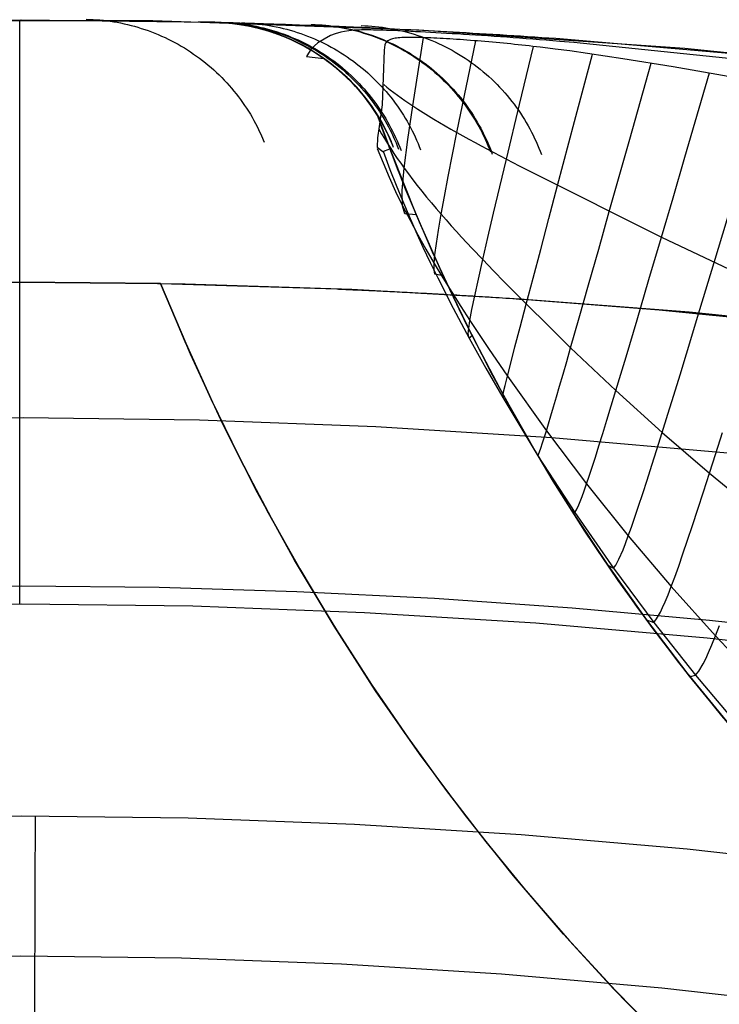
# Model space of a CAD drawing. Header units: millimetres. Extents: x -118 to 118, y -118 to 118.
# Tile 54 of 68: x 0 to 11, y 102 to 118. Entities that reach past the tile are written whole.
import ezdxf

# ---------------------------------------------------------------- set-up
doc = ezdxf.new("R2010")
doc.units = ezdxf.units.MM
doc.header["$MEASUREMENT"] = 0
doc.layers.add('Predefinito', color=5, linetype='Continuous')

msp = doc.modelspace()

# ---------------------------------------------------------------- linework, layer by layer
at = {"layer": 'Predefinito'}
for points in [[(-2.909, 117.464), (0.033, 117.5), (2.974, 117.462)], [(-2.909, 117.464), (0.006, 117.5), (2.92, 117.464)], [(59.917, 101.075), (56.393, 103.083), (52.801, 104.968), (49.146, 106.728), (45.433, 108.361), (41.666, 109.864), (37.849, 111.237), (33.987, 112.477), (30.085, 113.583), (26.146, 114.554), (22.177, 115.388), (18.181, 116.085), (14.163, 116.643), (10.129, 117.063), (6.082, 117.342), (2.028, 117.482), (-2.028, 117.482)], [(0, 108.596), (0, 117.5)], [(5.451, 116.039), (5.4, 116.118), (5.348, 116.195), (5.293, 116.27), (5.236, 116.343), (5.177, 116.415), (5.115, 116.484), (5.052, 116.552), (4.986, 116.617), (4.918, 116.681), (4.848, 116.743), (4.777, 116.802), (4.703, 116.86), (4.627, 116.915), (4.55, 116.967), (4.472, 117.017), (4.392, 117.065), (4.311, 117.11), (4.228, 117.152), (4.144, 117.192), (4.059, 117.229), (3.972, 117.264), (3.885, 117.296), (3.796, 117.326), (3.707, 117.352), (3.617, 117.376), (3.527, 117.397), (3.436, 117.415), (3.344, 117.43), (3.253, 117.442), (3.16, 117.452), (3.067, 117.459), (2.974, 117.462)], [(15.408, 102.363), (14.691, 102.933), (13.992, 103.526), (13.31, 104.14), (12.648, 104.774), (12.005, 105.428), (11.383, 106.1), (10.783, 106.79), (10.204, 107.497), (9.649, 108.219), (9.117, 108.955), (8.61, 109.705), (8.126, 110.467), (7.668, 111.24), (7.235, 112.022), (6.827, 112.813), (6.444, 113.612), (6.088, 114.416), (5.756, 115.226), (5.451, 116.039)], [(21.417, 98.756), (20.473, 99.202), (19.545, 99.681), (18.634, 100.191), (17.741, 100.733), (16.868, 101.305), (16.015, 101.907), (15.183, 102.538), (14.374, 103.198), (13.588, 103.886), (12.826, 104.6), (12.089, 105.34), (11.379, 106.105), (10.695, 106.894), (10.039, 107.707), (9.412, 108.542), (8.814, 109.398), (8.246, 110.274), (7.708, 111.169), (7.202, 112.083), (6.728, 113.013), (6.287, 113.959), (5.878, 114.92), (5.503, 115.895)], [(5.639, 115.53), (5.661, 115.472), (6.04, 114.529), (6.45, 113.599), (6.891, 112.684), (7.363, 111.784), (7.866, 110.9), (8.396, 110.035), (8.958, 109.186), (9.547, 108.357), (10.163, 107.549), (10.807, 106.762), (11.476, 105.997), (12.171, 105.255), (12.89, 104.537), (13.634, 103.844), (14.4, 103.176), (15.188, 102.534), (15.998, 101.92)], [(36.518, 107.465), (33.877, 108.326), (31.23, 109.119), (28.583, 109.842), (25.935, 110.497), (23.291, 111.084), (20.653, 111.605), (18.022, 112.06), (15.401, 112.45), (12.793, 112.777), (10.198, 113.041), (7.62, 113.244), (5.06, 113.387), (2.519, 113.472), (0, 113.5), (-2.519, 113.472)], [(-2.146, 113.48), (0, 113.5), (2.146, 113.48)], [(2.146, 113.48), (0, 113.5), (-2.146, 113.48)], [(0, 111.434), (0, 113.5)], [(2.146, 113.48), (4.83, 113.397)], [(2.146, 113.48), (2.516, 112.597), (2.912, 111.721), (3.336, 110.85), (3.787, 109.987), (4.265, 109.134), (4.769, 108.29), (5.3, 107.458), (5.857, 106.638), (6.439, 105.832), (7.047, 105.041), (7.679, 104.266), (8.334, 103.509), (9.013, 102.769), (9.715, 102.049)], [(20.557, 94.767), (19.485, 95.241), (18.431, 95.751), (17.394, 96.297), (16.377, 96.878), (15.381, 97.494), (14.406, 98.143), (13.454, 98.826), (12.526, 99.541), (11.623, 100.287), (10.746, 101.064), (9.896, 101.87), (9.074, 102.705), (8.282, 103.568), (7.52, 104.457), (6.788, 105.372), (6.088, 106.312), (5.421, 107.275), (4.788, 108.26), (4.188, 109.266), (3.624, 110.293), (3.095, 111.338), (2.602, 112.401), (2.146, 113.48)], [(36.033, 102.324), (33.541, 103.182), (31.033, 103.978), (28.508, 104.711), (25.966, 105.382), (23.408, 105.99), (20.833, 106.536), (18.257, 107.016), (15.671, 107.433), (13.075, 107.786), (10.472, 108.076), (7.864, 108.302), (5.253, 108.464), (2.639, 108.562), (0.023, 108.596), (-2.596, 108.566)]]:
    msp.add_lwpolyline(points, dxfattribs=at)
at = {"layer": 'Predefinito', "extrusion": (0.00313, -7.22812e-05, 0.999995)}
msp.add_lwpolyline([(3.065, 117.461), (3.118, 117.459), (3.17, 117.456), (3.224, 117.453), (3.277, 117.448), (3.331, 117.443), (3.384, 117.436), (3.438, 117.429), (3.492, 117.42), (3.546, 117.41), (3.6, 117.4), (3.654, 117.388), (3.708, 117.376), (3.762, 117.362), (3.816, 117.347), (3.869, 117.331), (3.923, 117.314), (3.976, 117.296), (4.03, 117.278), (4.083, 117.258), (4.135, 117.236), (4.188, 117.214), (4.24, 117.191), (4.291, 117.167), (4.343, 117.142), (4.394, 117.116), (4.444, 117.088), (4.494, 117.06), (4.544, 117.031), (4.593, 117.001), (4.641, 116.97), (4.689, 116.938), (4.736, 116.905), (4.783, 116.871), (4.829, 116.836), (4.874, 116.801), (4.918, 116.764), (4.962, 116.727), (5.005, 116.689), (5.047, 116.65), (5.089, 116.61), (5.129, 116.57), (5.169, 116.529), (5.208, 116.487), (5.246, 116.445), (5.283, 116.402), (5.319, 116.359), (5.355, 116.315), (5.389, 116.27), (5.423, 116.225), (5.455, 116.179), (5.487, 116.133), (5.517, 116.087), (5.547, 116.04), (5.575, 115.993), (5.603, 115.945), (5.63, 115.897), (5.655, 115.849), (5.68, 115.801), (5.704, 115.752), (5.726, 115.703), (5.748, 115.654), (5.769, 115.605), (5.789, 115.556), (5.808, 115.507)], dxfattribs=at)
at = {"layer": 'Predefinito', "extrusion": (-0.014803, 0.000344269, 0.99989)}
msp.add_lwpolyline([(1.014, 117.508), (1.117, 117.504), (1.221, 117.496), (1.274, 117.491), (1.326, 117.485), (1.379, 117.477), (1.431, 117.469), (1.484, 117.46), (1.537, 117.45), (1.589, 117.439), (1.642, 117.427), (1.695, 117.414), (1.747, 117.399), (1.8, 117.384), (1.852, 117.368), (1.904, 117.351), (1.956, 117.333), (2.008, 117.314), (2.06, 117.294), (2.111, 117.273), (2.162, 117.251), (2.213, 117.228), (2.263, 117.204), (2.313, 117.179), (2.362, 117.153), (2.411, 117.126), (2.46, 117.098), (2.508, 117.069), (2.555, 117.039), (2.602, 117.009), (2.649, 116.977), (2.695, 116.945), (2.74, 116.912), (2.785, 116.878), (2.828, 116.843), (2.872, 116.808), (2.914, 116.771), (2.956, 116.734), (2.997, 116.696), (3.037, 116.658), (3.077, 116.619), (3.115, 116.579), (3.153, 116.538), (3.19, 116.497), (3.227, 116.456), (3.262, 116.413), (3.296, 116.371), (3.33, 116.327), (3.363, 116.284), (3.395, 116.24), (3.425, 116.195), (3.455, 116.15), (3.484, 116.105), (3.513, 116.059), (3.54, 116.013), (3.566, 115.966), (3.592, 115.92), (3.616, 115.873), (3.639, 115.826), (3.684, 115.731), (3.724, 115.636)], dxfattribs=at)
at = {"layer": 'Predefinito', "extrusion": (0.015584, -0.000364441, 0.999878)}
msp.add_lwpolyline([(4.448, 117.428), (4.501, 117.426), (4.554, 117.424), (4.607, 117.42), (4.661, 117.415), (4.715, 117.41), (4.769, 117.403), (4.823, 117.396), (4.877, 117.387), (4.932, 117.377), (4.986, 117.367), (5.04, 117.355), (5.095, 117.342), (5.149, 117.328), (5.203, 117.313), (5.257, 117.297), (5.311, 117.28), (5.365, 117.262), (5.418, 117.243), (5.472, 117.222), (5.525, 117.201), (5.577, 117.179), (5.63, 117.155), (5.682, 117.131), (5.733, 117.105), (5.785, 117.078), (5.835, 117.051), (5.886, 117.022), (5.935, 116.993), (5.985, 116.962), (6.033, 116.931), (6.081, 116.898), (6.129, 116.865), (6.175, 116.83), (6.222, 116.795), (6.267, 116.759), (6.312, 116.722), (6.355, 116.685), (6.399, 116.646), (6.441, 116.607), (6.482, 116.567), (6.523, 116.526), (6.563, 116.484), (6.602, 116.442), (6.64, 116.399), (6.677, 116.356), (6.713, 116.312), (6.748, 116.267), (6.783, 116.222), (6.816, 116.176), (6.848, 116.13), (6.88, 116.084), (6.91, 116.037), (6.94, 115.989), (6.968, 115.941), (6.996, 115.893), (7.022, 115.845), (7.048, 115.796), (7.072, 115.747), (7.096, 115.698), (7.118, 115.649), (7.14, 115.6), (7.16, 115.55), (7.18, 115.5), (7.198, 115.451)], dxfattribs=at)
at = {"layer": 'Predefinito', "extrusion": (0.022587, -0.000541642, 0.999745)}
msp.add_lwpolyline([(117.5, -2.388), (117.5, -2.441), (117.498, -2.494), (117.496, -2.547), (117.492, -2.601), (117.488, -2.655), (117.483, -2.709), (117.476, -2.763), (117.469, -2.817), (117.461, -2.871), (117.451, -2.925), (117.441, -2.98), (117.43, -3.034), (117.417, -3.089), (117.403, -3.143), (117.389, -3.197), (117.373, -3.251), (117.356, -3.305), (117.339, -3.359), (117.32, -3.412), (117.3, -3.466), (117.279, -3.519), (117.257, -3.571), (117.234, -3.624), (117.209, -3.676), (117.184, -3.727), (117.158, -3.779), (117.131, -3.829), (117.103, -3.88), (117.074, -3.929), (117.044, -3.979), (117.012, -4.027), (116.98, -4.075), (116.948, -4.123), (116.914, -4.169), (116.879, -4.216), (116.843, -4.261), (116.807, -4.306), (116.77, -4.349), (116.732, -4.393), (116.693, -4.435), (116.653, -4.477), (116.613, -4.517), (116.572, -4.557), (116.531, -4.596), (116.488, -4.634), (116.446, -4.671), (116.402, -4.708), (116.358, -4.743), (116.314, -4.778), (116.269, -4.811), (116.223, -4.844), (116.177, -4.875), (116.131, -4.906), (116.084, -4.936), (116.037, -4.964), (115.989, -4.992), (115.942, -5.019), (115.894, -5.044), (115.846, -5.069), (115.797, -5.093), (115.748, -5.116), (115.7, -5.138), (115.651, -5.158), (115.602, -5.178)], dxfattribs=at)
at = {"layer": 'Predefinito', "extrusion": (0.015141, -0.000372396, 0.999885)}
msp.add_lwpolyline([(4.437, 117.426), (4.489, 117.425), (4.542, 117.422), (4.595, 117.418), (4.648, 117.414), (4.701, 117.408), (4.755, 117.402), (4.808, 117.394), (4.862, 117.386), (4.915, 117.376), (4.969, 117.365), (5.023, 117.354), (5.077, 117.341), (5.13, 117.328), (5.184, 117.313), (5.237, 117.297), (5.291, 117.28), (5.344, 117.262), (5.397, 117.244), (5.449, 117.224), (5.502, 117.203), (5.554, 117.181), (5.606, 117.158), (5.657, 117.134), (5.708, 117.109), (5.759, 117.083), (5.809, 117.056), (5.859, 117.028), (5.908, 116.999), (5.957, 116.969), (6.005, 116.938), (6.053, 116.906), (6.1, 116.873), (6.146, 116.84), (6.192, 116.805), (6.237, 116.77), (6.281, 116.734), (6.325, 116.697), (6.368, 116.659), (6.41, 116.621), (6.451, 116.581), (6.491, 116.541), (6.531, 116.501), (6.57, 116.459), (6.608, 116.417), (6.645, 116.375), (6.681, 116.332), (6.716, 116.288), (6.751, 116.244), (6.784, 116.199), (6.817, 116.154), (6.848, 116.108), (6.879, 116.062), (6.908, 116.015), (6.937, 115.968), (6.965, 115.921), (6.991, 115.873), (7.017, 115.826), (7.042, 115.778), (7.066, 115.729), (7.088, 115.681), (7.11, 115.632), (7.131, 115.583), (7.151, 115.535), (7.17, 115.486)], dxfattribs=at)
at = {"layer": 'Predefinito', "extrusion": (0.00466, -0.000115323, 0.999989)}
msp.add_lwpolyline([(3.376, 117.452), (3.428, 117.451), (3.481, 117.448), (3.533, 117.444), (3.586, 117.44), (3.64, 117.434), (3.693, 117.428), (3.746, 117.42), (3.8, 117.412), (3.853, 117.402), (3.907, 117.392), (3.961, 117.38), (4.014, 117.367), (4.068, 117.354), (4.121, 117.339), (4.175, 117.323), (4.228, 117.307), (4.281, 117.289), (4.334, 117.27), (4.386, 117.25), (4.438, 117.229), (4.491, 117.208), (4.542, 117.185), (4.594, 117.161), (4.645, 117.136), (4.695, 117.11), (4.745, 117.083), (4.795, 117.055), (4.844, 117.026), (4.893, 116.996), (4.941, 116.966), (4.989, 116.934), (5.035, 116.901), (5.082, 116.868), (5.127, 116.834), (5.172, 116.798), (5.217, 116.762), (5.26, 116.725), (5.303, 116.688), (5.345, 116.649), (5.386, 116.61), (5.427, 116.57), (5.466, 116.53), (5.505, 116.489), (5.543, 116.447), (5.58, 116.404), (5.616, 116.361), (5.652, 116.318), (5.686, 116.274), (5.719, 116.229), (5.752, 116.184), (5.783, 116.138), (5.814, 116.092), (5.844, 116.046), (5.872, 115.999), (5.9, 115.952), (5.927, 115.905), (5.953, 115.857), (5.977, 115.809), (6.001, 115.761), (6.024, 115.713), (6.046, 115.664), (6.067, 115.616), (6.087, 115.567), (6.106, 115.518)], dxfattribs=at)
at = {"layer": 'Predefinito', "extrusion": (0.001316, -3.25888e-05, 0.999999)}
msp.add_lwpolyline([(3.04, 117.461), (3.093, 117.459), (3.145, 117.456), (3.198, 117.453), (3.251, 117.448), (3.304, 117.443), (3.358, 117.436), (3.411, 117.428), (3.465, 117.42), (3.518, 117.41), (3.572, 117.4), (3.625, 117.388), (3.679, 117.376), (3.732, 117.362), (3.786, 117.347), (3.839, 117.332), (3.892, 117.315), (3.945, 117.297), (3.998, 117.278), (4.051, 117.259), (4.103, 117.238), (4.155, 117.216), (4.207, 117.193), (4.258, 117.169), (4.309, 117.144), (4.36, 117.118), (4.41, 117.091), (4.46, 117.063), (4.509, 117.035), (4.557, 117.005), (4.606, 116.974), (4.653, 116.942), (4.7, 116.91), (4.746, 116.876), (4.792, 116.842), (4.837, 116.807), (4.881, 116.771), (4.925, 116.734), (4.968, 116.696), (5.01, 116.658), (5.051, 116.619), (5.091, 116.579), (5.131, 116.538), (5.17, 116.497), (5.208, 116.455), (5.245, 116.413), (5.281, 116.37), (5.316, 116.326), (5.35, 116.282), (5.384, 116.238), (5.416, 116.193), (5.448, 116.147), (5.478, 116.101), (5.508, 116.055), (5.537, 116.008), (5.565, 115.961), (5.591, 115.913), (5.617, 115.866), (5.642, 115.818), (5.666, 115.77), (5.689, 115.721), (5.711, 115.673), (5.732, 115.624), (5.751, 115.576), (5.771, 115.527)], dxfattribs=at)
at = {"layer": 'Predefinito', "extrusion": (0.000636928, -1.57726e-05, 1)}
msp.add_lwpolyline([(2.972, 117.462), (3.076, 117.458), (3.129, 117.454), (3.181, 117.45), (3.234, 117.445), (3.286, 117.438), (3.339, 117.431), (3.392, 117.422), (3.445, 117.413), (3.498, 117.403), (3.551, 117.391), (3.604, 117.379), (3.657, 117.366), (3.71, 117.351), (3.763, 117.336), (3.816, 117.319), (3.868, 117.302), (3.921, 117.284), (3.973, 117.264), (4.025, 117.244), (4.076, 117.222), (4.128, 117.2), (4.178, 117.176), (4.229, 117.152), (4.279, 117.126), (4.329, 117.1), (4.378, 117.073), (4.427, 117.044), (4.475, 117.015), (4.523, 116.985), (4.57, 116.954), (4.617, 116.922), (4.663, 116.889), (4.709, 116.855), (4.753, 116.821), (4.797, 116.785), (4.841, 116.749), (4.883, 116.712), (4.925, 116.675), (4.967, 116.636), (5.007, 116.597), (5.046, 116.557), (5.085, 116.517), (5.123, 116.476), (5.16, 116.434), (5.196, 116.392), (5.232, 116.349), (5.266, 116.305), (5.3, 116.261), (5.332, 116.217), (5.364, 116.172), (5.395, 116.127), (5.425, 116.081), (5.453, 116.035), (5.481, 115.988), (5.508, 115.942), (5.535, 115.895), (5.56, 115.847), (5.584, 115.8), (5.607, 115.752), (5.629, 115.704), (5.651, 115.656), (5.691, 115.56)], dxfattribs=at)
at = {"layer": 'Predefinito', "extrusion": (0.000636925, -1.57756e-05, 1)}
msp.add_lwpolyline([(2.972, 117.462), (3.075, 117.458), (3.179, 117.45), (3.231, 117.445), (3.284, 117.438), (3.336, 117.431), (3.389, 117.423), (3.441, 117.414), (3.494, 117.404), (3.546, 117.392), (3.599, 117.38), (3.651, 117.367), (3.704, 117.353), (3.756, 117.338), (3.809, 117.322), (3.861, 117.305), (3.913, 117.287), (3.964, 117.267), (4.016, 117.247), (4.067, 117.226), (4.118, 117.204), (4.168, 117.181), (4.219, 117.157), (4.268, 117.132), (4.318, 117.106), (4.367, 117.079), (4.415, 117.051), (4.463, 117.023), (4.511, 116.993), (4.558, 116.962), (4.604, 116.931), (4.65, 116.899), (4.695, 116.865), (4.74, 116.831), (4.784, 116.797), (4.827, 116.761), (4.869, 116.725), (4.911, 116.688), (4.952, 116.65), (4.993, 116.611), (5.032, 116.572), (5.071, 116.532), (5.109, 116.491), (5.146, 116.45), (5.182, 116.409), (5.217, 116.366), (5.252, 116.323), (5.285, 116.28), (5.318, 116.236), (5.35, 116.192), (5.381, 116.147), (5.411, 116.102), (5.44, 116.057), (5.468, 116.011), (5.495, 115.965), (5.522, 115.918), (5.547, 115.871), (5.572, 115.824), (5.595, 115.777), (5.618, 115.73), (5.639, 115.682), (5.68, 115.587)], dxfattribs=at)
at = {"layer": 'Predefinito', "extrusion": (0.000636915, -1.57876e-05, 1)}
msp.add_lwpolyline([(2.972, 117.462), (3.074, 117.458), (3.175, 117.45), (3.278, 117.439), (3.381, 117.424), (3.433, 117.415), (3.484, 117.406), (3.536, 117.395), (3.588, 117.383), (3.639, 117.37), (3.691, 117.357), (3.742, 117.342), (3.793, 117.327), (3.845, 117.31), (3.896, 117.293), (3.946, 117.274), (3.997, 117.255), (4.047, 117.234), (4.097, 117.213), (4.147, 117.191), (4.197, 117.168), (4.246, 117.144), (4.295, 117.118), (4.343, 117.093), (4.391, 117.066), (4.438, 117.038), (4.485, 117.009), (4.531, 116.98), (4.577, 116.949), (4.623, 116.918), (4.667, 116.886), (4.712, 116.853), (4.755, 116.819), (4.798, 116.785), (4.84, 116.75), (4.882, 116.714), (4.923, 116.677), (4.963, 116.64), (5.002, 116.602), (5.041, 116.563), (5.078, 116.524), (5.115, 116.484), (5.152, 116.443), (5.187, 116.402), (5.222, 116.361), (5.256, 116.319), (5.288, 116.276), (5.321, 116.233), (5.352, 116.189), (5.382, 116.146), (5.411, 116.101), (5.44, 116.057), (5.468, 116.012), (5.494, 115.966), (5.52, 115.921), (5.569, 115.829), (5.615, 115.736), (5.657, 115.642)], dxfattribs=at)
at = {"layer": 'Predefinito', "extrusion": (0.000636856, -1.58351e-05, 1)}
msp.add_lwpolyline([(2.973, 117.462), (3.07, 117.458), (3.168, 117.451), (3.267, 117.441), (3.366, 117.427), (3.465, 117.409), (3.565, 117.388), (3.664, 117.364), (3.763, 117.336), (3.862, 117.304), (3.96, 117.269), (4.057, 117.231), (4.105, 117.21), (4.153, 117.188), (4.2, 117.166), (4.248, 117.143), (4.295, 117.118), (4.341, 117.093), (4.387, 117.068), (4.433, 117.041), (4.478, 117.014), (4.523, 116.985), (4.567, 116.956), (4.611, 116.926), (4.654, 116.896), (4.697, 116.864), (4.739, 116.832), (4.78, 116.799), (4.821, 116.766), (4.862, 116.731), (4.901, 116.696), (4.94, 116.661), (4.979, 116.625), (5.016, 116.588), (5.053, 116.55), (5.089, 116.512), (5.125, 116.474), (5.16, 116.434), (5.227, 116.355), (5.291, 116.273), (5.352, 116.19), (5.409, 116.105), (5.464, 116.018), (5.515, 115.931), (5.562, 115.842), (5.607, 115.753)], dxfattribs=at)
at = {"layer": 'Predefinito', "extrusion": (0.000636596, -1.59265e-05, 1)}
msp.add_lwpolyline([(2.973, 117.462), (3.066, 117.459), (3.16, 117.452), (3.254, 117.442), (3.349, 117.429), (3.444, 117.413), (3.539, 117.394), (3.633, 117.372), (3.728, 117.346), (3.823, 117.317), (3.916, 117.285), (4.01, 117.25), (4.102, 117.211), (4.193, 117.169), (4.283, 117.124), (4.372, 117.076), (4.459, 117.025), (4.545, 116.971), (4.628, 116.914), (4.71, 116.854), (4.79, 116.792), (4.867, 116.727), (4.942, 116.659), (5.015, 116.589), (5.085, 116.517), (5.152, 116.443), (5.216, 116.367), (5.278, 116.289), (5.337, 116.21), (5.393, 116.129), (5.446, 116.047), (5.496, 115.964), (5.542, 115.88)], dxfattribs=at)
at = {"layer": 'Predefinito', "extrusion": (-0.067523, 0.001727, 0.997716)}
msp.add_lwpolyline([(-117.5, -8.304), (-117.499, -8.213), (-117.494, -8.122), (-117.487, -8.031), (-117.478, -7.938), (-117.465, -7.846), (-117.449, -7.754), (-117.43, -7.662), (-117.409, -7.57), (-117.384, -7.478), (-117.356, -7.387), (-117.326, -7.296), (-117.292, -7.207), (-117.256, -7.118), (-117.216, -7.03), (-117.174, -6.944), (-117.129, -6.859), (-117.081, -6.775), (-117.031, -6.693), (-116.978, -6.613), (-116.922, -6.535), (-116.865, -6.458), (-116.805, -6.384), (-116.743, -6.312), (-116.678, -6.242), (-116.612, -6.174), (-116.545, -6.109), (-116.475, -6.046), (-116.404, -5.986), (-116.332, -5.928), (-116.258, -5.873), (-116.183, -5.821), (-116.107, -5.771)], dxfattribs=at)
at = {"layer": 'Predefinito', "extrusion": (-0.110269, 0.003111, 0.993897)}
msp.add_lwpolyline([(-117.5, -13.941), (-117.499, -13.863), (-117.496, -13.785), (-117.491, -13.706), (-117.484, -13.627), (-117.474, -13.548), (-117.463, -13.469), (-117.449, -13.39), (-117.433, -13.311), (-117.415, -13.233), (-117.395, -13.154), (-117.373, -13.076), (-117.348, -12.999), (-117.322, -12.922), (-117.293, -12.846), (-117.262, -12.771), (-117.23, -12.696), (-117.195, -12.622), (-117.158, -12.55), (-117.119, -12.478), (-117.079, -12.408), (-117.036, -12.339), (-116.992, -12.271), (-116.946, -12.204), (-116.899, -12.139), (-116.849, -12.075), (-116.799, -12.013), (-116.747, -11.953), (-116.693, -11.894), (-116.638, -11.837), (-116.582, -11.781), (-116.525, -11.728), (-116.467, -11.676)], dxfattribs=at)
at = {"layer": 'Predefinito', "extrusion": (-0.180038, 0.005847, 0.983642)}
msp.add_lwpolyline([(-117.5, -23.379), (-117.499, -23.32), (-117.498, -23.261), (-117.495, -23.202), (-117.491, -23.143), (-117.485, -23.083), (-117.479, -23.024), (-117.471, -22.965), (-117.463, -22.906), (-117.453, -22.847), (-117.441, -22.788), (-117.429, -22.729), (-117.415, -22.671), (-117.401, -22.612), (-117.385, -22.554), (-117.367, -22.497), (-117.349, -22.439), (-117.33, -22.382), (-117.309, -22.326), (-117.287, -22.27), (-117.265, -22.214), (-117.241, -22.159), (-117.216, -22.104), (-117.19, -22.05), (-117.163, -21.997), (-117.135, -21.944), (-117.106, -21.892), (-117.076, -21.84), (-117.045, -21.79), (-117.013, -21.74), (-116.98, -21.691), (-116.946, -21.642), (-116.912, -21.594)], dxfattribs=at)
at = {"layer": 'Predefinito', "extrusion": (-0.247651, 0.00883, 0.968809)}
msp.add_lwpolyline([(-117.5, -32.58), (-117.499, -32.489), (-117.494, -32.397), (-117.487, -32.305), (-117.477, -32.213), (-117.465, -32.122), (-117.449, -32.03), (-117.431, -31.939), (-117.409, -31.849), (-117.385, -31.759), (-117.359, -31.67), (-117.329, -31.582), (-117.297, -31.496), (-117.262, -31.41), (-117.225, -31.326), (-117.185, -31.243), (-117.143, -31.161)], dxfattribs=at)
at = {"layer": 'Predefinito', "extrusion": (-0.307843, 0.01162, 0.951366)}
msp.add_lwpolyline([(-117.5, -40.759), (-117.499, -40.682), (-117.496, -40.605), (-117.491, -40.528), (-117.484, -40.451), (-117.475, -40.374), (-117.464, -40.298), (-117.451, -40.221), (-117.436, -40.145), (-117.42, -40.069), (-117.401, -39.994), (-117.38, -39.919), (-117.357, -39.845), (-117.333, -39.772), (-117.307, -39.7), (-117.278, -39.628), (-117.249, -39.557)], dxfattribs=at)
at = {"layer": 'Predefinito', "extrusion": (-0.408739, 0.016523, 0.912502)}
msp.add_lwpolyline([(-117.5, -54.454), (-117.499, -54.391), (-117.497, -54.328), (-117.494, -54.265), (-117.489, -54.202), (-117.483, -54.139), (-117.476, -54.076), (-117.467, -54.013), (-117.457, -53.95), (-117.446, -53.888), (-117.433, -53.826), (-117.419, -53.764), (-117.404, -53.703), (-117.388, -53.641), (-117.37, -53.581), (-117.351, -53.521), (-117.331, -53.461)], dxfattribs=at)
at = {"layer": 'Predefinito', "extrusion": (-0.562892, 0.024822, 0.826158)}
msp.add_lwpolyline([(-117.5, -75.432), (-117.5, -75.377), (-117.498, -75.323), (-117.496, -75.269), (-117.492, -75.215), (-117.488, -75.161), (-117.482, -75.107), (-117.476, -75.053), (-117.469, -74.999), (-117.46, -74.945), (-117.451, -74.891), (-117.441, -74.838), (-117.429, -74.785), (-117.417, -74.732), (-117.404, -74.679), (-117.39, -74.627), (-117.375, -74.575)], dxfattribs=at)
at = {"layer": 'Predefinito', "extrusion": (0.733526, -0.035969, -0.678709)}
msp.add_lwpolyline([(117.5, -98.803), (117.498, -98.701), (117.493, -98.599), (117.484, -98.497), (117.472, -98.395), (117.456, -98.293), (117.437, -98.192), (117.415, -98.093), (117.389, -97.994)], dxfattribs=at)
at = {"layer": 'Predefinito', "extrusion": (0.875994, -0.048354, -0.479893)}
msp.add_lwpolyline([(117.5, -118.476), (117.498, -118.372), (117.493, -118.268), (117.484, -118.164), (117.471, -118.06), (117.455, -117.957), (117.435, -117.855), (117.412, -117.753), (117.385, -117.653)], dxfattribs=at)
at = {"layer": 'Predefinito', "extrusion": (0.927995, -0.054427, -0.368597)}
msp.add_lwpolyline([(117.5, -125.705), (117.5, -125.651), (117.498, -125.598), (117.496, -125.544), (117.492, -125.491), (117.488, -125.437), (117.483, -125.384), (117.477, -125.33), (117.469, -125.277), (117.461, -125.224), (117.452, -125.171), (117.442, -125.118), (117.431, -125.066), (117.419, -125.013), (117.406, -124.961), (117.393, -124.91), (117.378, -124.858)], dxfattribs=at)
at = {"layer": 'Predefinito', "extrusion": (0.962799, -0.059956, -0.263484)}
msp.add_lwpolyline([(117.5, -130.58), (117.499, -130.524), (117.498, -130.468), (117.495, -130.412), (117.492, -130.356), (117.487, -130.3), (117.481, -130.245), (117.474, -130.189), (117.466, -130.133), (117.458, -130.078), (117.448, -130.022), (117.437, -129.967), (117.425, -129.912), (117.412, -129.858), (117.398, -129.803), (117.383, -129.749), (117.367, -129.696)], dxfattribs=at)
at = {"layer": 'Predefinito', "extrusion": (0.992115, -0.069204, -0.104493)}
msp.add_lwpolyline([(117.5, -134.774), (117.499, -134.71), (117.497, -134.647), (117.494, -134.584), (117.489, -134.521), (117.483, -134.458), (117.476, -134.394), (117.467, -134.332), (117.457, -134.269), (117.446, -134.206), (117.433, -134.144), (117.419, -134.082), (117.404, -134.02), (117.387, -133.959), (117.37, -133.898), (117.35, -133.838), (117.33, -133.778)], dxfattribs=at)
at = {"layer": 'Predefinito', "extrusion": (0.993908, -0.073116, -0.082473)}
msp.add_lwpolyline([(117.5, -135.093), (117.499, -135.024), (117.497, -134.956), (117.493, -134.888), (117.488, -134.82), (117.481, -134.751), (117.472, -134.683), (117.462, -134.616), (117.45, -134.548), (117.437, -134.481), (117.422, -134.413), (117.406, -134.347), (117.388, -134.281), (117.369, -134.215), (117.348, -134.15), (117.326, -134.085), (117.302, -134.021)], dxfattribs=at)
at = {"layer": 'Predefinito', "extrusion": (0.992806, -0.076823, -0.091839)}
msp.add_lwpolyline([(117.5, -135.019), (117.499, -134.946), (117.496, -134.872), (117.492, -134.798), (117.485, -134.724), (117.477, -134.65), (117.467, -134.577), (117.455, -134.503), (117.442, -134.43), (117.426, -134.357), (117.409, -134.285), (117.39, -134.213), (117.369, -134.142), (117.346, -134.071), (117.322, -134.001), (117.296, -133.932), (117.268, -133.864)], dxfattribs=at)
at = {"layer": 'Predefinito', "extrusion": (0.991004, -0.084241, -0.103995)}
msp.add_lwpolyline([(117.5, -134.943), (117.499, -134.859), (117.495, -134.774), (117.489, -134.69), (117.481, -134.605), (117.47, -134.521), (117.457, -134.436), (117.441, -134.352), (117.423, -134.269), (117.403, -134.186), (117.38, -134.104), (117.355, -134.022), (117.328, -133.942), (117.298, -133.862), (117.266, -133.783), (117.233, -133.705), (117.197, -133.629)], dxfattribs=at)
at = {"layer": 'Predefinito', "extrusion": (4.46884e-05, 0.999997, 0.002644)}
msp.add_lwpolyline([(-5.656, -100.305), (-5.46, -111.922)], dxfattribs=at)
at = {"layer": 'Predefinito', "extrusion": (1, 0, 0)}
msp.add_lwpolyline([(113.5, -161), (113.5, 0)], dxfattribs=at)
at = {"layer": 'Predefinito', "extrusion": (0, 1, 0)}
for points in [[(-2.146, -99.999), (-2.146, -132)], [(-2.146, 0), (-2.146, -99.999)]]:
    msp.add_lwpolyline(points, dxfattribs=at)
at = {"layer": 'Predefinito', "extrusion": (0.999985, -0.005036, -0.002067)}
msp.add_lwpolyline([(105.365, -143.678), (105.33, -143.586), (105.293, -143.495), (105.253, -143.404), (105.211, -143.313), (105.166, -143.224), (105.12, -143.135), (105.071, -143.047), (105.019, -142.96), (104.966, -142.874), (104.91, -142.789), (104.852, -142.706), (104.791, -142.624), (104.729, -142.543), (104.665, -142.464), (104.599, -142.387), (104.53, -142.311), (104.46, -142.237), (104.388, -142.165), (104.315, -142.094), (104.24, -142.026), (104.163, -141.959), (104.084, -141.895), (104.005, -141.832), (103.924, -141.772), (103.841, -141.714), (103.758, -141.658), (103.673, -141.604), (103.588, -141.553), (103.501, -141.504), (103.414, -141.457), (103.326, -141.413), (103.237, -141.37), (103.147, -141.33), (103.056, -141.292), (102.964, -141.256), (102.871, -141.223), (102.776, -141.191), (102.68, -141.162), (102.584, -141.134), (102.486, -141.11), (102.387, -141.087), (102.288, -141.067), (102.188, -141.049), (102.088, -141.034), (101.987, -141.021), (101.886, -141.011), (101.784, -141.004), (101.682, -140.998), (101.58, -140.996), (101.478, -140.996), (101.376, -140.998), (101.275, -141.003), (101.173, -141.011), (101.072, -141.021), (100.972, -141.034), (100.872, -141.049), (100.772, -141.066), (100.674, -141.086), (100.576, -141.108), (100.479, -141.133), (100.383, -141.159), (100.288, -141.188), (100.194, -141.219), (100.102, -141.253)], dxfattribs=at)
at = {"layer": 'Predefinito', "extrusion": (0.964794, -0.253539, -0.069928)}
msp.add_lwpolyline([(104, -144.502), (103.965, -144.41), (103.927, -144.318), (103.886, -144.227), (103.844, -144.136), (103.799, -144.046), (103.751, -143.957), (103.701, -143.869), (103.649, -143.783), (103.595, -143.697), (103.539, -143.612), (103.48, -143.529), (103.419, -143.447), (103.357, -143.366), (103.292, -143.287), (103.225, -143.21), (103.156, -143.134), (103.086, -143.06), (103.013, -142.988), (102.939, -142.917), (102.864, -142.849), (102.787, -142.782), (102.708, -142.718), (102.628, -142.656), (102.546, -142.595), (102.464, -142.537), (102.38, -142.482), (102.295, -142.428), (102.209, -142.377), (102.122, -142.328), (102.035, -142.281), (101.946, -142.236), (101.857, -142.194), (101.768, -142.154), (101.676, -142.116), (101.584, -142.08), (101.49, -142.046), (101.395, -142.015), (101.299, -141.985), (101.202, -141.958), (101.104, -141.933), (101.006, -141.91), (100.906, -141.89), (100.806, -141.872), (100.705, -141.857), (100.604, -141.844), (100.502, -141.834), (100.4, -141.826), (100.298, -141.82), (100.196, -141.818), (100.094, -141.817), (99.991, -141.82), (99.889, -141.824), (99.787, -141.832), (99.686, -141.841), (99.585, -141.854), (99.484, -141.868), (99.384, -141.885), (99.285, -141.905), (99.187, -141.927), (99.089, -141.951), (98.992, -141.978), (98.897, -142.006), (98.802, -142.037), (98.709, -142.07)], dxfattribs=at)
at = {"layer": 'Predefinito'}
for points in [[(2.974, 117.462, 0), (2.724, 117.468, -115.495), (2.754, 117.468, -117.217), (2.871, 117.465, -120.661), (3.092, 117.459, -124.099), (3.252, 117.455, -125.813), (3.455, 117.449, -127.523), (3.576, 117.446, -128.375), (3.712, 117.441, -129.224), (3.869, 117.436, -130.071), (4.048, 117.43, -130.913), (4.149, 117.427, -131.331), (4.261, 117.423, -131.747), (4.384, 117.418, -132.16), (4.45, 117.416, -132.365), (4.521, 117.413, -132.569), (4.598, 117.41, -132.77), (4.68, 117.407, -132.97), (4.723, 117.405, -133.068), (4.768, 117.403, -133.166), (4.816, 117.401, -133.263), (4.865, 117.399, -133.36), (4.916, 117.397, -133.455), (4.969, 117.395, -133.55), (5.024, 117.393, -133.644), (5.082, 117.39, -133.736), (5.142, 117.387, -133.827), (5.205, 117.385, -133.917), (5.27, 117.382, -134.005), (5.337, 117.379, -134.091), (5.406, 117.376, -134.175), (5.478, 117.372, -134.257), (5.552, 117.369, -134.337), (5.629, 117.365, -134.415), (5.708, 117.361, -134.491), (5.789, 117.357, -134.565), (5.872, 117.353, -134.636), (5.958, 117.349, -134.705), (6.045, 117.344, -134.771), (6.134, 117.34, -134.834), (6.225, 117.335, -134.894), (6.317, 117.33, -134.951), (6.41, 117.325, -135.006), (6.506, 117.32, -135.057), (6.602, 117.314, -135.106), (6.701, 117.309, -135.152), (6.8, 117.303, -135.194), (6.901, 117.297, -135.234), (7.003, 117.291, -135.271), (7.105, 117.285, -135.306), (7.209, 117.279, -135.337), (7.313, 117.272, -135.366), (7.418, 117.266, -135.393), (7.524, 117.259, -135.417), (7.63, 117.252, -135.438), (7.737, 117.245, -135.457), (7.844, 117.238, -135.474), (7.951, 117.231, -135.489), (8.166, 117.216, -135.514), (11.801, 116.906, -135.851)], [(10.899, 116.898, -135.019), (8.44, 117.15, -135.014), (8.226, 117.169, -135.013), (8.121, 117.178, -135.011), (8.017, 117.186, -135.006), (7.915, 117.194, -135), (7.814, 117.202, -134.991), (7.714, 117.21, -134.98), (7.615, 117.218, -134.967), (7.516, 117.225, -134.951), (7.418, 117.232, -134.932), (7.321, 117.239, -134.911), (7.225, 117.246, -134.886), (7.13, 117.252, -134.859), (7.035, 117.259, -134.829), (6.942, 117.265, -134.795), (6.851, 117.271, -134.759), (6.761, 117.276, -134.719), (6.673, 117.282, -134.677), (6.587, 117.287, -134.632), (6.502, 117.292, -134.584), (6.419, 117.297, -134.532), (6.338, 117.301, -134.478), (6.258, 117.306, -134.422), (6.18, 117.31, -134.362), (6.104, 117.314, -134.3), (6.067, 117.316, -134.267), (6.031, 117.317, -134.235), (5.995, 117.319, -134.201), (5.959, 117.321, -134.167), (5.925, 117.323, -134.133), (5.89, 117.324, -134.097), (5.824, 117.327, -134.025), (5.761, 117.33, -133.951), (5.7, 117.333, -133.875), (5.641, 117.335, -133.796), (5.586, 117.337, -133.716), (5.532, 117.339, -133.633), (5.482, 117.34, -133.548), (5.434, 117.342, -133.462), (5.389, 117.342, -133.373), (5.347, 117.343, -133.283), (5.307, 117.344, -133.192), (5.27, 117.344, -133.099), (5.236, 117.343, -133.005), (5.204, 117.343, -132.91), (5.174, 117.342, -132.814), (5.146, 117.341, -132.717), (5.12, 117.34, -132.62), (5.096, 117.339, -132.521), (5.052, 117.335, -132.321), (5.013, 117.331, -132.119), (4.947, 117.321, -131.708), (4.892, 117.31, -131.293), (4.803, 117.284, -130.457), (4.732, 117.257, -129.616), (4.543, 117.148, -126.239), (4.437, 117.054, -122.844), (4.367, 116.937, -116.02), (4.633, 116.91, 0)], [(11.456, 116.52, -134.289), (9.954, 116.782, -134.379), (9.186, 116.906, -134.439), (8.382, 117.023, -134.517), (8.156, 117.053, -134.532), (8.043, 117.067, -134.536), (7.93, 117.081, -134.537), (7.817, 117.094, -134.535), (7.761, 117.1, -134.532), (7.704, 117.106, -134.529), (7.648, 117.112, -134.524), (7.592, 117.118, -134.518), (7.535, 117.124, -134.511), (7.479, 117.13, -134.503), (7.423, 117.136, -134.494), (7.368, 117.141, -134.484), (7.312, 117.147, -134.472), (7.256, 117.152, -134.458), (7.2, 117.157, -134.444), (7.144, 117.162, -134.427), (7.087, 117.167, -134.409), (7.031, 117.172, -134.389), (6.975, 117.176, -134.368), (6.92, 117.18, -134.345), (6.866, 117.185, -134.321), (6.813, 117.189, -134.295), (6.76, 117.192, -134.268), (6.707, 117.196, -134.239), (6.655, 117.2, -134.208), (6.603, 117.203, -134.176), (6.552, 117.207, -134.142), (6.501, 117.21, -134.107), (6.452, 117.213, -134.07), (6.403, 117.215, -134.031), (6.355, 117.218, -133.991), (6.307, 117.22, -133.948), (6.26, 117.223, -133.904), (6.214, 117.225, -133.857), (6.169, 117.226, -133.809), (6.125, 117.228, -133.758), (6.082, 117.229, -133.706), (6.04, 117.23, -133.651), (6, 117.231, -133.594), (5.961, 117.231, -133.535), (5.923, 117.231, -133.474), (5.905, 117.23, -133.443), (5.887, 117.23, -133.411), (5.87, 117.23, -133.378), (5.853, 117.229, -133.346), (5.837, 117.228, -133.313), (5.821, 117.228, -133.279), (5.792, 117.226, -133.212), (5.765, 117.223, -133.144), (5.74, 117.221, -133.076), (5.718, 117.217, -133.007), (5.697, 117.214, -132.937), (5.679, 117.209, -132.868), (5.663, 117.205, -132.8), (5.649, 117.2, -132.733), (5.637, 117.195, -132.667), (5.626, 117.19, -132.602), (5.608, 117.179, -132.475), (5.594, 117.167, -132.352), (5.583, 117.155, -132.231), (5.574, 117.142, -132.114), (5.563, 117.116, -131.887), (5.549, 117.034, -131.231), (5.521, 116.202, -124.768), (5.476, 115.872, -121.154), (5.451, 115.7, -118.419), (5.443, 115.558, -114.742), (5.529, 115.493, -107.363), (5.639, 115.53, -100)], [(6.04, 114.529, -100), (5.868, 114.544, -110.672), (5.831, 114.666, -114.212), (5.828, 114.897, -117.721), (5.857, 115.237, -121.178), (5.912, 115.674, -124.567), (5.987, 116.185, -127.891), (6.153, 117.227, -133.791)], [(6.45, 113.599, -100), (6.324, 113.622, -110.914), (6.315, 113.687, -112.725), (6.315, 113.783, -114.529), (6.325, 113.917, -116.323), (6.347, 114.088, -118.103), (6.378, 114.295, -119.866), (6.419, 114.535, -121.61), (6.469, 114.808, -123.33), (6.526, 115.11, -125.027), (6.659, 115.78, -128.36), (6.947, 117.178, -134.356)], [(6.891, 112.684, -100), (6.846, 112.647, -107.387), (6.833, 112.716, -111.076), (6.839, 112.796, -112.912), (6.857, 112.917, -114.739), (6.887, 113.082, -116.554), (6.931, 113.293, -118.352), (6.986, 113.548, -120.13), (7.053, 113.844, -121.883), (7.131, 114.18, -123.607), (7.218, 114.551, -125.304), (7.313, 114.951, -126.975), (7.414, 115.376, -128.621), (7.614, 116.21, -131.611), (7.828, 117.092, -134.535)], [(7.363, 111.784, -100), (7.357, 111.741, -107.458), (7.371, 111.827, -111.181), (7.393, 111.924, -113.033), (7.429, 112.067, -114.874), (7.479, 112.264, -116.701), (7.544, 112.514, -118.509), (7.623, 112.815, -120.292), (7.715, 113.165, -122.045), (7.82, 113.562, -123.766), (7.936, 114, -125.454), (8.061, 114.473, -127.111), (8.194, 114.975, -128.739), (8.452, 115.947, -131.65), (8.725, 116.975, -134.484)], [(7.866, 110.9, -100), (7.893, 110.855, -107.523), (7.908, 110.889, -109.402), (7.933, 110.957, -111.277), (7.97, 111.07, -113.143), (8.022, 111.236, -114.998), (8.054, 111.342, -115.919), (8.09, 111.463, -116.835), (8.131, 111.6, -117.746), (8.175, 111.751, -118.65), (8.224, 111.917, -119.548), (8.276, 112.097, -120.438), (8.332, 112.291, -121.319), (8.392, 112.5, -122.191), (8.522, 112.956, -123.907), (8.665, 113.459, -125.586), (8.819, 114.002, -127.229), (8.981, 114.578, -128.839), (9.291, 115.677, -131.663), (9.616, 116.838, -134.403)], [(8.396, 110.035, -100), (8.455, 109.989, -107.587), (8.481, 110.029, -109.482), (8.518, 110.109, -111.373), (8.568, 110.237, -113.253), (8.599, 110.323, -114.189), (8.635, 110.426, -115.12), (8.675, 110.545, -116.047), (8.72, 110.682, -116.969), (8.769, 110.836, -117.884), (8.823, 111.006, -118.792), (8.882, 111.193, -119.692), (8.944, 111.396, -120.584), (9.011, 111.615, -121.466), (9.082, 111.849, -122.339), (9.158, 112.099, -123.2), (9.237, 112.362, -124.05), (9.405, 112.929, -125.721), (9.585, 113.539, -127.351), (9.776, 114.186, -128.945), (9.951, 114.785, -130.331), (10.132, 115.404, -131.691), (10.506, 116.689, -134.345)], [(5.545, 116.513, -127.374), (5.594, 116.472, -127.444), (5.645, 116.431, -127.513), (5.698, 116.39, -127.58), (5.752, 116.349, -127.646), (5.808, 116.308, -127.71), (5.866, 116.267, -127.772), (5.926, 116.226, -127.833), (5.987, 116.185, -127.891), (6.064, 116.135, -127.961), (6.144, 116.084, -128.028), (6.225, 116.033, -128.091), (6.309, 115.983, -128.152), (6.394, 115.932, -128.209), (6.481, 115.882, -128.263), (6.569, 115.831, -128.313), (6.659, 115.78, -128.36), (6.75, 115.73, -128.404), (6.843, 115.679, -128.444), (6.936, 115.628, -128.481), (7.03, 115.578, -128.515), (7.125, 115.527, -128.546), (7.221, 115.477, -128.574), (7.317, 115.426, -128.599), (7.414, 115.376, -128.621), (7.511, 115.325, -128.641), (7.608, 115.275, -128.659), (7.803, 115.175, -128.69), (9.776, 114.186, -128.945), (12.201, 113.04, -129.223)], [(8.958, 109.186, -100), (9.044, 109.141, -107.647), (9.08, 109.188, -109.558), (9.127, 109.278, -111.462), (9.19, 109.423, -113.357), (9.227, 109.519, -114.298), (9.27, 109.633, -115.236), (9.317, 109.766, -116.168), (9.37, 109.918, -117.094), (9.427, 110.089, -118.013), (9.49, 110.278, -118.925), (9.557, 110.485, -119.828), (9.63, 110.71, -120.721), (9.707, 110.952, -121.604), (9.788, 111.212, -122.476), (9.874, 111.488, -123.336), (9.965, 111.78, -124.184), (10.059, 112.087, -125.02), (10.156, 112.407, -125.846), (10.361, 113.083, -127.464), (10.577, 113.799, -129.041), (10.774, 114.453, -130.393), (10.976, 115.129, -131.717), (11.394, 116.531, -134.293)], [(5.451, 116.039, 0), (5.621, 115.577, -99.219), (5.63, 115.553, -99.805), (5.633, 115.547, -99.902), (5.633, 115.544, -99.927), (5.634, 115.542, -99.951), (5.635, 115.54, -99.963), (5.636, 115.538, -99.976), (5.636, 115.537, -99.982), (5.636, 115.537, -99.985), (5.637, 115.535, -99.994), (5.637, 115.534, -99.995), (5.637, 115.534, -99.995), (5.637, 115.534, -99.996), (5.637, 115.534, -99.996), (5.637, 115.534, -99.997), (5.638, 115.534, -99.997), (5.638, 115.534, -99.997), (5.638, 115.533, -99.997), (5.638, 115.533, -99.998), (5.638, 115.533, -99.998), (5.638, 115.533, -99.998), (5.638, 115.533, -99.998), (5.638, 115.533, -99.998), (5.638, 115.533, -99.998), (5.638, 115.533, -99.998), (5.638, 115.533, -99.998), (5.638, 115.533, -99.998), (5.638, 115.533, -99.998), (5.638, 115.533, -99.999), (5.638, 115.533, -99.999), (5.638, 115.533, -99.999), (5.638, 115.533, -99.999), (5.638, 115.532, -99.999), (5.638, 115.532, -99.999), (5.638, 115.532, -99.999), (5.638, 115.532, -99.999), (5.638, 115.532, -99.999), (5.638, 115.532, -99.999), (5.638, 115.532, -99.999), (5.638, 115.532, -99.999), (5.638, 115.532, -99.999), (5.638, 115.532, -100), (5.638, 115.532, -100), (5.638, 115.532, -100), (5.638, 115.532, -100), (5.638, 115.531, -100), (5.638, 115.531, -100), (5.638, 115.531, -100), (5.638, 115.531, -100), (5.638, 115.531, -100), (5.639, 115.531, -100), (5.639, 115.531, -100), (5.639, 115.531, -100), (5.639, 115.531, -100), (5.639, 115.531, -100), (5.639, 115.531, -100), (5.639, 115.531, -100), (5.639, 115.531, -100), (5.639, 115.531, -100), (5.639, 115.531, -100), (5.639, 115.531, -100), (5.639, 115.531, -100), (5.639, 115.531, -100), (5.639, 115.531, -100), (5.639, 115.531, -100), (5.639, 115.531, -100), (5.639, 115.531, -100), (5.639, 115.531, -100), (5.639, 115.531, -100), (5.639, 115.531, -100), (5.639, 115.531, -100), (5.639, 115.531, -100), (5.639, 115.531, -100), (5.639, 115.531, -100), (5.639, 115.531, -100), (5.639, 115.531, -100), (5.639, 115.531, -100), (5.639, 115.531, -100), (5.639, 115.531, -100), (5.639, 115.531, -100), (5.639, 115.531, -100), (5.639, 115.531, -100), (5.639, 115.531, -100), (5.639, 115.531, -100), (5.639, 115.531, -100), (5.639, 115.531, -100), (5.639, 115.531, -100), (5.639, 115.531, -100), (5.639, 115.531, -100), (5.639, 115.531, -100), (5.639, 115.531, -100), (5.639, 115.531, -100), (5.639, 115.531, -100), (5.639, 115.53, -100), (5.639, 115.53, -100), (5.639, 115.53, -100)], [(5.471, 115.839, -120.699), (5.513, 115.763, -120.764), (5.558, 115.688, -120.827), (5.604, 115.612, -120.889), (5.652, 115.537, -120.95), (5.701, 115.462, -121.009), (5.751, 115.387, -121.067), (5.803, 115.312, -121.123), (5.857, 115.237, -121.178), (5.922, 115.149, -121.24), (5.988, 115.061, -121.3), (6.056, 114.973, -121.358), (6.126, 114.885, -121.413), (6.197, 114.797, -121.466), (6.27, 114.71, -121.517), (6.344, 114.623, -121.564), (6.419, 114.535, -121.61), (6.496, 114.448, -121.652), (6.573, 114.361, -121.692), (6.651, 114.275, -121.729), (6.73, 114.188, -121.765), (6.81, 114.102, -121.797), (6.891, 114.016, -121.828), (7.053, 113.844, -121.883), (7.217, 113.673, -121.93), (7.382, 113.503, -121.971), (8.392, 112.5, -122.191), (9.082, 111.849, -122.339), (9.788, 111.212, -122.476), (10.508, 110.59, -122.608), (11.241, 109.984, -122.734)], [(5.447, 115.536, -113.813), (5.534, 115.317, -113.92), (5.627, 115.099, -114.022), (5.726, 114.882, -114.12), (5.831, 114.666, -114.212), (5.945, 114.444, -114.301), (6.063, 114.223, -114.384), (6.187, 114.003, -114.46), (6.315, 113.783, -114.529), (6.446, 113.565, -114.591), (6.58, 113.348, -114.647), (6.717, 113.132, -114.696), (6.857, 112.917, -114.739), (7.14, 112.49, -114.812), (7.429, 112.067, -114.874), (8.022, 111.236, -114.998), (8.635, 110.426, -115.12), (9.27, 109.633, -115.236), (9.924, 108.861, -115.346), (10.597, 108.11, -115.451), (11.289, 107.381, -115.551)], [(5.538, 115.495, -106.898), (5.64, 115.218, -106.964), (5.733, 114.98, -107.018), (5.83, 114.743, -107.069), (5.931, 114.506, -107.117), (6.035, 114.271, -107.163), (6.142, 114.036, -107.205), (6.253, 113.802, -107.244), (6.367, 113.569, -107.279), (6.602, 113.106, -107.34), (6.846, 112.647, -107.387), (7.098, 112.192, -107.425), (7.357, 111.741, -107.458), (7.893, 110.855, -107.523), (8.455, 109.989, -107.587), (9.044, 109.141, -107.647), (9.657, 108.316, -107.705), (10.294, 107.512, -107.76), (10.955, 106.732, -107.812)], [(2.146, 113.48, -99.999), (2.528, 112.569, -99.999), (2.936, 111.67, -99.999), (3.37, 110.782, -99.999), (3.83, 109.908, -99.999), (4.315, 109.048, -99.999), (4.824, 108.201, -99.999), (5.358, 107.37, -99.999), (5.915, 106.555, -99.999), (6.497, 105.755, -99.999), (7.101, 104.973, -99.999), (7.728, 104.208, -99.999), (8.376, 103.462, -99.999), (9.046, 102.735, -100), (9.737, 102.027, -100)], [(4.83, 113.397, -132), (4.831, 113.397, -132.104), (4.837, 113.397, -132.207), (4.845, 113.397, -132.311), (4.857, 113.396, -132.413), (4.873, 113.395, -132.516), (4.892, 113.395, -132.617), (4.914, 113.394, -132.719), (4.94, 113.392, -132.819), (4.969, 113.391, -132.919), (5.001, 113.39, -133.018), (5.037, 113.388, -133.115), (5.076, 113.386, -133.211), (5.119, 113.385, -133.306), (5.164, 113.382, -133.399), (5.213, 113.38, -133.491), (5.265, 113.378, -133.581), (5.32, 113.375, -133.669), (5.378, 113.373, -133.756), (5.439, 113.37, -133.84), (5.47, 113.368, -133.881), (5.502, 113.367, -133.922), (5.535, 113.365, -133.962), (5.569, 113.363, -134.002), (5.603, 113.362, -134.041), (5.638, 113.36, -134.079), (5.674, 113.358, -134.117), (5.711, 113.356, -134.154), (5.748, 113.354, -134.191), (5.786, 113.352, -134.227), (5.824, 113.35, -134.262), (5.863, 113.348, -134.297), (5.903, 113.346, -134.331), (5.944, 113.344, -134.364), (5.985, 113.342, -134.397), (6.026, 113.34, -134.428), (6.068, 113.338, -134.459), (6.111, 113.335, -134.49), (6.154, 113.333, -134.519), (6.197, 113.331, -134.548), (6.241, 113.328, -134.575), (6.285, 113.326, -134.602), (6.33, 113.323, -134.628), (6.375, 113.321, -134.653), (6.421, 113.318, -134.678), (6.467, 113.316, -134.701), (6.514, 113.313, -134.724), (6.561, 113.31, -134.746), (6.608, 113.307, -134.767), (6.656, 113.305, -134.787), (6.704, 113.302, -134.807), (6.753, 113.299, -134.825), (6.801, 113.296, -134.843), (6.85, 113.293, -134.859), (6.9, 113.29, -134.875), (6.95, 113.287, -134.89), (7, 113.284, -134.904), (7.05, 113.281, -134.917), (7.1, 113.278, -134.929), (7.151, 113.275, -134.94), (7.202, 113.271, -134.95), (7.253, 113.268, -134.96), (7.304, 113.265, -134.968), (7.355, 113.261, -134.975), (7.407, 113.258, -134.982), (7.458, 113.255, -134.987), (7.51, 113.251, -134.992), (7.562, 113.248, -134.995), (7.614, 113.244, -134.998), (7.666, 113.241, -134.999), (9.742, 113.081, -135), (13.048, 112.748, -135)], [(34.457, 105.866, -161), (31.878, 106.685, -161), (29.283, 107.439, -161), (26.674, 108.128, -161), (24.051, 108.752, -161), (21.416, 109.312, -161), (18.77, 109.806, -161), (16.114, 110.235, -161), (13.45, 110.598, -161), (10.78, 110.897, -161), (8.103, 111.129, -161), (5.422, 111.296, -161), (2.738, 111.398, -161), (0.053, 111.433, -161), (-2.635, 111.403, -161)], [(9.547, 108.357, -100), (9.657, 108.316, -107.705), (9.702, 108.369, -109.63), (9.759, 108.47, -111.548), (9.793, 108.541, -112.504), (9.832, 108.629, -113.456), (9.875, 108.735, -114.403), (9.924, 108.861, -115.346), (9.978, 109.007, -116.283), (10.038, 109.174, -117.214), (10.103, 109.361, -118.137), (10.174, 109.568, -119.052), (10.25, 109.795, -119.958), (10.331, 110.041, -120.853), (10.417, 110.306, -121.737), (10.508, 110.59, -122.608), (10.604, 110.892, -123.467), (10.705, 111.211, -124.312)], [(35.143, 102.928, -153.679), (33.137, 103.602, -153.679), (31.12, 104.237, -153.679), (29.093, 104.831, -153.679), (27.057, 105.384, -153.679), (25.011, 105.897, -153.678), (22.958, 106.369, -153.678), (20.898, 106.801, -153.678), (18.83, 107.191, -153.678), (16.757, 107.541, -153.678), (14.678, 107.851, -153.678), (12.594, 108.119, -153.678), (10.506, 108.346, -153.678), (8.414, 108.533, -153.678), (6.32, 108.678, -153.678), (4.223, 108.783, -153.678), (2.125, 108.846, -153.678), (0.025, 108.868, -153.678), (-2.074, 108.849, -153.677)], [(10.163, 107.549, -100), (10.219, 107.494, -103.881), (10.294, 107.512, -107.76), (10.346, 107.573, -109.698), (10.412, 107.684, -111.63), (10.45, 107.762, -112.592), (10.494, 107.858, -113.55), (10.543, 107.974, -114.503), (10.597, 108.11, -115.451), (10.657, 108.269, -116.393)], [(34.979, 99.275, -143.679), (32.558, 100.109, -143.679), (30.119, 100.883, -143.679), (27.666, 101.595, -143.679), (25.198, 102.246, -143.678), (22.718, 102.836, -143.678), (20.226, 103.364, -143.678), (17.723, 103.831, -143.678), (15.212, 104.235, -143.678), (12.693, 104.578, -143.678), (10.168, 104.86, -143.678), (7.637, 105.079, -143.678), (5.102, 105.237, -143.678), (2.564, 105.333, -143.678), (0.025, 105.366, -143.677), (-2.515, 105.336, -143.677)], [(-2.425, 103.209, -141.37), (0.019, 103.238, -141.37), (2.462, 103.206, -141.37), (4.902, 103.113, -141.372), (7.341, 102.959, -141.373), (9.779, 102.746, -141.376), (12.218, 102.474, -141.378), (14.656, 102.144, -141.38), (17.092, 101.755, -141.382), (19.523, 101.307, -141.384), (21.948, 100.801, -141.386), (24.366, 100.235, -141.387), (26.776, 99.611, -141.389), (29.177, 98.928, -141.39), (31.568, 98.185, -141.391), (33.948, 97.384, -141.392)]]:
    msp.add_polyline3d(points, dxfattribs=at)

doc.saveas('drawing.dxf')
